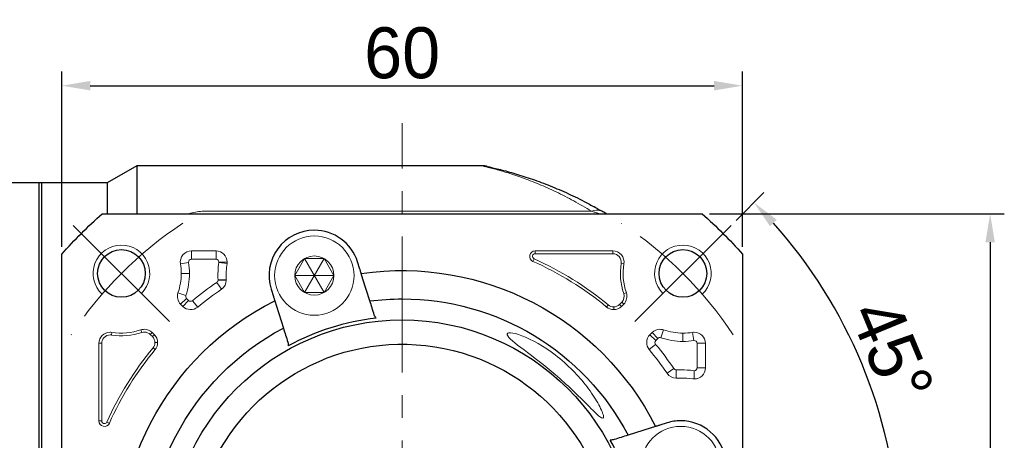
# Model space of a CAD drawing. Header units: millimetres. Extents: x 1356 to 1857, y 1014 to 1368.
# Tile 4 of 9: x 1414 to 1501, y 1258 to 1295. Entities that reach past the tile are written whole.
import ezdxf

# ---------------------------------------------------------------- set-up
doc = ezdxf.new("R2010")
doc.units = ezdxf.units.MM
doc.header["$PDSIZE"] = -5
doc.linetypes.add('点画线', pattern=[18, 12, -2, 2, -2])
doc.layers.get('0').update_dxf_attribs({"lineweight": 18})
doc.layers.get('Defpoints').update_dxf_attribs({"lineweight": 18})
for name, color, linetype, lineweight in [('7中心线层', 7, '点画线', 18), ('尺寸线层', 3, 'Continuous', 18), ('粗实线', 7, 'Continuous', 50), ('细实线', 7, 'Continuous', 18)]:
    doc.layers.add(name, color=color, linetype=linetype, lineweight=lineweight)
doc.styles.add('工程字', font='txt')
doc.dimstyles.new('副本 ISO-25', dxfattribs={"dimtxt": 4.5, "dimasz": 2.5, "dimexe": 1.25, "dimexo": 0.625, "dimtad": 1, "dimtxsty": '工程字', "dimcen": 2.5, "dimdle": 5, "dimadec": 0, "dimazin": 0, "dimtfac": 1, "dimtmove": 0, "dimatfit": 3, "dimfxl": 1, "dimtolj": 1, "dimarcsym": 0})

# ---------------------------------------------------------------- blocks, each defined once
blk = doc.blocks.new('*D83')
at = {"layer": 'Defpoints', "color": 0, "lineweight": -2}
for p in [(1478.033, 1289.283), (1418.033, 1274.424), (1478.033, 1274.424)]:
    blk.add_point(p, dxfattribs=at)
at = {"layer": '尺寸线层', "color": 0, "lineweight": -2}
for p, q in [((1418.033, 1275.049), (1418.033, 1290.533)), ((1478.033, 1275.049), (1478.033, 1290.533)), ((1420.533, 1289.283), (1475.533, 1289.283))]:
    blk.add_line(p, q, dxfattribs=at)
for points in [[(1420.533, 1289.699), (1420.533, 1288.866), (1418.033, 1289.283)], [(1475.533, 1288.866), (1475.533, 1289.699), (1478.033, 1289.283)]]:
    blk.add_solid(points, dxfattribs=at)
at = {"layer": '尺寸线层', "color": 0, "insert": (1448.033, 1292.158), "char_height": 4.5, "attachment_point": 5, "style": '工程字'}
blk.add_mtext('\\A1;60', dxfattribs=at)
blk = doc.blocks.new('*D89')
at = {"layer": 'Defpoints', "color": 0, "lineweight": -2}
for p in [(1474.491, 1277.967), (1474.491, 1217.967), (1499.869, 1217.967)]:
    blk.add_point(p, dxfattribs=at)
at = {"layer": '尺寸线层', "color": 0, "lineweight": -2}
for p, q in [((1475.116, 1277.967), (1501.119, 1277.967)), ((1499.869, 1275.467), (1499.869, 1220.467)), ((1475.116, 1217.967), (1501.119, 1217.967))]:
    blk.add_line(p, q, dxfattribs=at)
for points in [[(1500.286, 1275.467), (1499.453, 1275.467), (1499.869, 1277.967)], [(1499.453, 1220.467), (1500.286, 1220.467), (1499.869, 1217.967)]]:
    blk.add_solid(points, dxfattribs=at)
at = {"layer": '尺寸线层', "color": 0, "insert": (1496.994, 1247.967), "char_height": 4.5, "attachment_point": 5, "rotation": 90, "style": '工程字'}
blk.add_mtext('\\A1;60', dxfattribs=at)
blk = doc.blocks.new('*D90')
at = {"layer": 'Defpoints', "color": 0, "lineweight": -2}
for p in [(1477.025, 1276.958), (1468.54, 1268.473), (1490.397, 1259.318), (1394.12, 1247.967), (1482.033, 1247.967)]:
    blk.add_point(p, dxfattribs=at)
at = {"layer": '尺寸线层', "color": 0, "lineweight": -2}
for p, q in [((1477.467, 1277.4), (1479.93, 1279.863)), ((1482.658, 1247.967), (1493.141, 1247.967))]:
    blk.add_line(p, q, dxfattribs=at)
blk.add_arc((1448.033, 1247.967), 43.858, 3.26643, 41.73357, dxfattribs=at)
for points in [[(1481.065, 1277.448), (1480.46, 1276.875), (1479.046, 1278.979)], [(1491.404, 1250.454), (1492.237, 1250.477), (1491.891, 1247.967)]]:
    blk.add_solid(points, dxfattribs=at)
at = {"layer": '尺寸线层', "color": 0, "insert": (1491.209, 1265.851), "char_height": 4.5, "attachment_point": 5, "rotation": 292.5, "style": '工程字'}
blk.add_mtext('\\A1;45%%d', dxfattribs=at)

msp = doc.modelspace()

# ---------------------------------------------------------------- linework, layer by layer
for p, q in [((1430.5692, 1278.2011), (1464.7223, 1278.2011)), ((1429.454, 1273.967), (1429.454, 1274.6971)), ((1431.6219, 1274.6971), (1429.454, 1274.6971)), ((1431.6219, 1273.967), (1431.6219, 1274.6971)), ((1466.613, 1274.6971), (1459.7595, 1274.6971)), ((1459.7595, 1274.4564), (1459.7595, 1274.6971)), ((1459.7595, 1274.4564), (1466.613, 1274.4564)), ((1466.613, 1274.4564), (1466.613, 1274.6971)), ((1429.2069, 1273.6765), (1428.4862, 1273.5596)), ((1429.454, 1273.967), (1431.6219, 1273.967)), ((1431.8699, 1273.6825), (1432.5932, 1273.5831)), ((1431.872, 1273.7166), (1432.6024, 1273.7166)), ((1459.6617, 1273.9977), (1459.5636, 1273.7779)), ((1467.3432, 1273.5981), (1467.5808, 1273.5596)), ((1428.5543, 1272.7154), (1429.2844, 1272.7154)), ((1431.6903, 1271.9225), (1432.1018, 1271.3193)), ((1431.7993, 1272.1406), (1432.5288, 1272.1736)), ((1431.7996, 1272.1293), (1432.5298, 1272.1293)), ((1428.9611, 1270.7724), (1428.2703, 1271.0088)), ((1467.569, 1270.9309), (1467.7967, 1271.0088)), ((1429.0209, 1270.5143), (1428.5046, 1269.998)), ((1428.5046, 1269.998), (1428.6935, 1269.8091)), ((1429.2098, 1270.3254), (1428.6935, 1269.8091)), ((1429.2098, 1270.3254), (1429.0209, 1270.5143)), ((1429.5464, 1270.3096), (1430.0118, 1269.747)), ((1467.3922, 1270.1682), (1467.2033, 1269.9793)), ((1467.2033, 1269.9793), (1467.3735, 1269.8091)), ((1467.3735, 1269.8091), (1467.5624, 1269.998)), ((1467.3922, 1270.1682), (1467.5624, 1269.998)), ((1466.2086, 1269.9324), (1466.0552, 1269.747)), ((1466.6802, 1269.7626), (1466.6802, 1269.522)), ((1422.402, 1267.2763), (1422.4406, 1267.5139)), ((1425.0693, 1267.5021), (1424.9913, 1267.7298)), ((1425.832, 1267.3253), (1426.0022, 1267.4955)), ((1426.191, 1267.3067), (1426.0022, 1267.4955)), ((1470.0648, 1267.4955), (1469.876, 1267.3067)), ((1470.5811, 1266.9792), (1470.0648, 1267.4955)), ((1470.8392, 1267.039), (1471.0757, 1267.7298)), ((1472.7822, 1267.4459), (1472.7822, 1266.7157)), ((1473.7434, 1266.7932), (1473.6264, 1267.5139)), ((1421.303, 1266.5461), (1421.303, 1259.6927)), ((1421.5437, 1266.5461), (1421.303, 1266.5461)), ((1421.5437, 1259.6927), (1421.5437, 1266.5461)), ((1425.832, 1267.3253), (1426.0208, 1267.1365)), ((1426.0208, 1267.1365), (1426.191, 1267.3067)), ((1426.2375, 1266.6133), (1426.4782, 1266.6133)), ((1470.3923, 1266.7904), (1469.876, 1267.3067)), ((1470.3923, 1266.7904), (1470.5811, 1266.9792)), ((1474.0338, 1266.5461), (1474.0338, 1264.3783)), ((1474.0338, 1266.5461), (1474.764, 1266.5461)), ((1474.764, 1264.3783), (1474.764, 1266.5461)), ((1426.0677, 1266.1417), (1426.2531, 1265.9883)), ((1470.3764, 1266.4538), (1469.8139, 1265.9883)), ((1471.9893, 1264.3098), (1471.3862, 1263.8983)), ((1472.1961, 1264.2006), (1472.1961, 1263.4704)), ((1473.7835, 1264.1281), (1473.7835, 1263.3978)), ((1474.0338, 1264.3783), (1474.764, 1264.3783)), ((1421.5437, 1259.6927), (1421.303, 1259.6927)), ((1422.0025, 1259.5949), (1422.2222, 1259.4967))]:
    msp.add_line(p, q)
msp.add_circle((1440.2903, 1272.5248), 1.7321)
for centre, radius, start, end in [((1423.2848, 1272.7154), 2.5, 315, 227.046713), ((1472.7822, 1272.7154), 2.5, 312.953287, 225), ((1429.454, 1273.7166), 0.9805, 90, 189.218623), ((1431.6219, 1273.7166), 0.9805, 0, 90), ((1459.7595, 1274.2166), 0.4805, 90, 245.929385), ((1466.613, 1273.7166), 0.9805, 350.781377, 90), ((1423.2848, 1272.7154), 5.9997, 0, 9.218623), ((1440.2903, 1272.5248), 8.4997, 172.17173, 182.59118), ((1431.6219, 1273.7166), 0.9805, 352.17173, 0), ((1448.0335, 1247.9666), 28.5102, 50.39475, 65.929385), ((1472.7822, 1272.7154), 5.5102, 170.781377, 198.896119), ((1423.2848, 1272.7154), 5.9997, 341.103881, 0), ((1448.0335, 1247.9666), 28.9997, 124.302587, 129.60525), ((1431.5493, 1272.1293), 0.9805, 304.302587, 0), ((1431.5493, 1272.1293), 0.9805, 0, 2.59118), ((1429.1979, 1270.6913), 0.9805, 161.103881, 225), ((1466.8691, 1270.6913), 0.9805, 315, 18.896119), ((1429.3868, 1270.5024), 0.9805, 225, 309.60525), ((1466.6802, 1270.5024), 0.9805, 230.39475, 270), ((1466.6802, 1270.5024), 0.9805, 270, 315), ((1422.2835, 1266.5461), 0.9805, 90, 180), ((1422.2835, 1266.5461), 0.9805, 80.781377, 90), ((1423.2848, 1272.7154), 5.5102, 260.781377, 288.896119), ((1425.3088, 1266.8022), 0.9805, 90, 108.896119), ((1425.3088, 1266.8022), 0.9805, 45, 90), ((1470.7582, 1266.8022), 0.9805, 90, 135), ((1470.7582, 1266.8022), 0.9805, 71.103881, 90), ((1473.7835, 1266.5461), 0.9805, 90, 99.218623), ((1473.7835, 1266.5461), 0.9805, 0, 90), ((1425.4977, 1266.6133), 0.9805, 0, 45), ((1425.4977, 1266.6133), 0.9805, 320.39475, 0), ((1470.5693, 1266.6133), 0.9805, 135, 219.60525), ((1472.7822, 1272.7154), 5.9997, 251.103881, 270), ((1472.7822, 1272.7154), 5.9997, 270, 279.218623), ((1448.0335, 1247.9666), 28.5102, 140.39475, 155.929385), ((1448.0335, 1247.9666), 28.9997, 34.302587, 39.60525), ((1472.1961, 1264.4509), 0.9805, 214.302587, 270), ((1472.5917, 1255.7098), 8.4997, 90, 92.59118), ((1472.5917, 1255.7098), 8.4997, 82.17173, 90), ((1473.7835, 1264.3783), 0.9805, 270, 0), ((1472.1961, 1264.4509), 0.9805, 270, 272.59118), ((1473.7835, 1264.3783), 0.9805, 262.17173, 270), ((1421.7835, 1259.6927), 0.4805, 180, 335.929385)]:
    msp.add_arc(centre, radius, start, end)
at = {"extrusion": (0, 0, -1)}
for centre, radius, start, end in [((-1466.613, 1273.7166), 0.7398, 90, 189.218623), ((-1423.2848, 1272.7154), 5.2695, 170.781377, 180), ((-1440.2903, 1272.5248), 7.7695, 357.40882, 7.82827), ((-1448.0335, 1247.9666), 28.2695, 114.070615, 129.60525), ((-1472.7822, 1272.7154), 5.2695, 341.103881, 9.218623), ((-1423.2848, 1272.7154), 5.2695, 180, 198.896119), ((-1448.0335, 1247.9666), 28.2695, 50.39475, 55.697413), ((-1466.8691, 1270.6913), 0.7398, 161.103881, 225), ((-1466.6802, 1270.5024), 0.7398, 225, 270), ((-1466.6802, 1270.5024), 0.7398, 270, 309.60525), ((-1423.2848, 1272.7154), 5.2695, 251.103881, 279.218623), ((-1425.3088, 1266.8022), 0.7398, 71.103881, 90), ((-1425.3088, 1266.8022), 0.7398, 90, 135), ((-1472.7822, 1272.7154), 5.2695, 270, 288.896119), ((-1472.7822, 1272.7154), 5.2695, 260.781377, 270), ((-1422.2835, 1266.5461), 0.7398, 0, 90), ((-1422.2835, 1266.5461), 0.7398, 90, 99.218623), ((-1425.4977, 1266.6133), 0.7398, 135, 180), ((-1425.4977, 1266.6133), 0.7398, 180, 219.60525), ((-1448.0335, 1247.9666), 28.2695, 24.070615, 39.60525), ((-1448.0335, 1247.9666), 28.2695, 140.39475, 145.697413), ((-1472.5917, 1255.7098), 7.7695, 87.40882, 90), ((-1472.5917, 1255.7098), 7.7695, 90, 97.82827)]:
    msp.add_arc(centre, radius, start, end, dxfattribs=at)
msp.add_ellipse((1464.7223, 1276.4356), major_axis=(-1.0114, -1.7254), ratio=0.6888272, start_param=3.3165106, end_param=3.8466841)
for points, knots in [([(1464.7223, 1278.2011), (1464.2029, 1278.5127), (1463.165, 1279.1353), (1461.6086, 1279.9263), (1460.0711, 1280.6131), (1458.5806, 1281.1884), (1457.1714, 1281.6536), (1456.14, 1281.9431), (1455.4984, 1282.1055), (1455.1585, 1282.1868), (1455.0408, 1282.2141), (1455.0364, 1282.2154), (1455.0318, 1282.2157)], [0, 0, 0, 0, 0.1323272, 0.264402, 0.3960277, 0.5274442, 0.659115, 0.7918025, 0.8579932, 0.9244531, 0.9912763, 1, 1, 1, 1]), ([(1430.5692, 1278.2011), (1430.3586, 1278.2011), (1430.1533, 1278.1855), (1429.752, 1278.1264), (1429.564, 1278.084), (1429.3211, 1278.013), (1429.2573, 1277.9926), (1429.195, 1277.9711)], [0, 0, 0, 0, 0.4225202, 0.4225202, 0.8450404, 0.8450404, 1, 1, 1, 1]), ([(1464.7223, 1278.2011), (1464.8258, 1278.1707), (1464.9808, 1278.1252), (1465.1671, 1278.0685), (1465.312, 1278.0242), (1465.4013, 1277.9966), (1465.4355, 1277.986)], [0, 0, 0, 0, 0.366926, 0.5501014, 0.7344006, 1, 1, 1, 1]), ([(1465.4348, 1277.9862), (1465.4392, 1277.9849), (1465.4735, 1277.9742), (1465.4861, 1277.9703), (1465.4977, 1277.9666)], [0, 0, 0, 0, 0.078422, 1, 1, 1, 1]), ([(1459.6617, 1273.9977), (1459.6185, 1274.0294), (1459.5322, 1274.0926), (1459.5102, 1274.2698), (1459.6025, 1274.4226), (1459.7071, 1274.4451), (1459.7595, 1274.4564)], [0, 0, 0, 0, 0.2504474, 0.5, 0.7495526, 1, 1, 1, 1]), ([(1431.6219, 1273.967), (1431.6896, 1273.9508), (1431.8244, 1273.9186), (1431.8562, 1273.7837), (1431.872, 1273.7166)], [0, 0, 0, 0, 0.5025738, 1, 1, 1, 1]), ([(1431.7996, 1272.1293), (1431.7941, 1272.0881), (1431.7832, 1272.0057), (1431.7213, 1271.9503), (1431.6903, 1271.9225)], [0, 0, 0, 0, 0.499116, 1, 1, 1, 1]), ([(1429.5464, 1270.3096), (1429.4929, 1270.281), (1429.3792, 1270.2203), (1429.2685, 1270.289), (1429.2098, 1270.3254)], [0, 0, 0, 0, 0.4696061, 1, 1, 1, 1]), ([(1461.5335, 1265.5191), (1460.5499, 1266.2756), (1459.4403, 1266.9), (1457.7336, 1267.539), (1457.2202, 1267.5421), (1457.3611, 1267.0492), (1457.9659, 1266.5734), (1459.5969, 1265.3433), (1460.5896, 1264.5923), (1461.5335, 1263.7869)], [0, 0, 0, 0, 0.25, 0.25, 0.5, 0.5, 0.75, 0.75, 1, 1, 1, 1]), ([(1470.3764, 1266.4538), (1470.3467, 1266.5114), (1470.2873, 1266.6266), (1470.3573, 1266.7358), (1470.3923, 1266.7904)], [0, 0, 0, 0, 0.5, 1, 1, 1, 1]), ([(1461.5335, 1263.7869), (1462.5961, 1262.8801), (1463.5846, 1261.9114), (1464.8081, 1260.6677), (1465.1854, 1260.2777), (1465.7051, 1259.8698), (1465.8222, 1259.9047), (1465.7173, 1260.4203), (1465.5282, 1260.8406), (1465.0265, 1261.732), (1464.705, 1262.2198), (1463.5944, 1263.678), (1462.6438, 1264.6652), (1461.5335, 1265.5191)], [0, 0, 0, 0, 0.25, 0.25, 0.375, 0.375, 0.5, 0.5, 0.625, 0.625, 0.75, 0.75, 1, 1, 1, 1]), ([(1472.1961, 1264.2006), (1472.155, 1264.206), (1472.0726, 1264.2169), (1472.0171, 1264.2788), (1471.9893, 1264.3098)], [0, 0, 0, 0, 0.4991029, 1, 1, 1, 1]), ([(1474.0338, 1264.3783), (1474.0176, 1264.3105), (1473.9855, 1264.1757), (1473.8506, 1264.1439), (1473.7835, 1264.1281)], [0, 0, 0, 0, 0.5025748, 1, 1, 1, 1]), ([(1422.0025, 1259.5949), (1421.976, 1259.5569), (1421.9242, 1259.4827), (1421.7684, 1259.4389), (1421.5887, 1259.5109), (1421.5588, 1259.6316), (1421.5437, 1259.6927)], [0, 0, 0, 0, 0.2188245, 0.427987, 0.7104341, 1, 1, 1, 1])]:
    msp.add_open_spline(points, degree=3, knots=knots)
for points, degree in [([(1429.2069, 1273.6765), (1429.2148, 1273.7533), (1429.2305, 1273.9068), (1429.3795, 1273.9469), (1429.454, 1273.967)], 3), ([(1431.872, 1273.7166), (1431.8721, 1273.7052), (1431.8713, 1273.6938), (1431.8699, 1273.6825)], 3), ([(1431.7993, 1272.1406), (1431.7996, 1272.1293)], 1), ([(1429.0209, 1270.5143), (1428.9926, 1270.553), (1428.9359, 1270.6305), (1428.9527, 1270.7251), (1428.9611, 1270.7724)], 3), ([(1470.5811, 1266.9792), (1470.6199, 1267.0075), (1470.6974, 1267.0642), (1470.7919, 1267.0474), (1470.8392, 1267.039)], 3), ([(1473.7434, 1266.7932), (1473.8201, 1266.7853), (1473.9736, 1266.7696), (1474.0138, 1266.6206), (1474.0338, 1266.5461)], 3), ([(1472.2074, 1264.2008), (1472.1961, 1264.2006)], 1), ([(1473.7835, 1264.1281), (1473.7721, 1264.1281), (1473.7607, 1264.1288), (1473.7494, 1264.1303)], 3)]:
    msp.add_open_spline(points, degree=degree)
at = {"layer": '7中心线层'}
for p, q in [((1448.0335, 1209.9666), (1448.0335, 1285.9666)), ((1427.5274, 1268.4727), (1419.0421, 1276.958)), ((1468.5396, 1268.4727), (1477.0249, 1276.958))]:
    msp.add_line(p, q, dxfattribs=at)
for start, end in [(123.521659, 146.478341), (33.521659, 56.478341)]:
    msp.add_arc((1448.0335, 1247.9666), 35, start, end, dxfattribs=at)
at = {"layer": '粗实线', "linetype": 'Continuous', "lineweight": 30}
for p, q in [((1424.6316, 1282.2166), (1422.0335, 1280.7166)), ((1455.0482, 1282.2166), (1424.6316, 1282.2166)), ((1424.6316, 1282.2166), (1424.6316, 1277.9671)), ((1416.0335, 1280.7166), (1400.1476, 1280.7166)), ((1422.0335, 1280.7166), (1416.0335, 1280.7166)), ((1416.0335, 1215.2166), (1416.0335, 1280.7166)), ((1416.2335, 1280.7166), (1416.0335, 1280.7166)), ((1416.2335, 1280.7166), (1416.2335, 1215.2166)), ((1422.0335, 1280.7166), (1422.0335, 1277.9667)), ((1421.576, 1277.9666), (1474.491, 1277.9666)), ((1421.576, 1277.9666), (1474.491, 1277.9666)), ((1418.0335, 1247.3094), (1418.0335, 1274.4241)), ((1418.0335, 1247.3094), (1418.0335, 1274.4241)), ((1478.0335, 1274.4241), (1478.0335, 1242.8012)), ((1478.0335, 1274.4241), (1478.0335, 1242.8012)), ((1444.3057, 1273.0916), (1444.1052, 1273.7277)), ((1444.5799, 1272.222), (1444.4276, 1272.7052)), ((1445.1903, 1270.2863), (1444.5799, 1272.222)), ((1436.4755, 1271.322), (1436.676, 1270.6859)), ((1436.7978, 1270.2996), (1436.9502, 1269.8164)), ((1436.9502, 1269.8164), (1437.5605, 1267.8806)), ((1469.8832, 1259.0499), (1467.9475, 1258.4396)), ((1470.3664, 1259.2023), (1469.8832, 1259.0499)), ((1471.3889, 1259.5247), (1470.7528, 1259.3241))]:
    msp.add_line(p, q, dxfattribs=at)
for centre in [(1423.2848, 1272.7154), (1472.7822, 1272.7154)]:
    msp.add_circle(centre, 2.1, dxfattribs=at)
at = {"layer": '粗实线', "linetype": 'Continuous', "lineweight": 30, "extrusion": (0, 0, -1)}
for radius, start, end in [(40, 41.409622, 48.590378), (40, 41.409622, 48.590378), (40, 131.409622, 138.590378), (40, 131.409622, 138.590378), (25, 81.706896, 153.293104), (25, 351.706896, 63.293104), (22.5, 82.740348, 90), (22.5, 90, 152.259652), (20.6414, 270, 90), (20.6414, 90, 270), (22.5, 352.740348, 62.259652), (18.5, 19.791512, 178.141433)]:
    msp.add_arc((-1448.0335, 1247.9666), radius, start, end, dxfattribs=at)
at = {"layer": '粗实线', "linetype": 'Continuous', "lineweight": 30}
for centre, radius, start, end in [((1440.2903, 1272.5248), 4, 90, 197.5), ((1440.2903, 1272.5248), 4, 17.5, 90), ((1448.0335, 1247.9666), 20.9162, 96.317702, 118.682298), ((1472.5917, 1255.7098), 4, 90, 107.5), ((1472.5917, 1255.7098), 4, 287.500017, 90), ((1448.0335, 1247.9666), 20.9162, 6.317702, 28.682298)]:
    msp.add_arc(centre, radius, start, end, dxfattribs=at)
for centre, major_axis, ratio, start_param, end_param in [((1455.0904, 1280.2033), (0.4277, 1.9537), 0.9910457, 0.122289, 0.2173971), ((1455.0904, 1280.2033), (0.4277, 1.9537), 0.9910457, 0, 0.0754095), ((1464.7223, 1276.4356), (-1.0114, -1.7254), 0.6888272, 3.1415927, 3.3165103)]:
    msp.add_ellipse(centre, major_axis=major_axis, ratio=ratio, start_param=start_param, end_param=end_param, dxfattribs=at)
for points, degree in [([(1455.3709, 1282.1834), (1455.1895, 1282.2179), (1455.184, 1282.2056)], 2), ([(1465.5116, 1278.2559), (1464.9184, 1278.6243)], 1), ([(1445.5787, 1269.0543), (1445.4491, 1269.4654), (1445.3196, 1269.876), (1445.1903, 1270.2863)], 3), ([(1445.7319, 1268.7558), (1445.6593, 1268.8527), (1445.6108, 1268.9526), (1445.5787, 1269.0543)], 3), ([(1437.5605, 1267.8806), (1437.6899, 1267.4704), (1437.8193, 1267.0597), (1437.949, 1266.6487)], 3), ([(1437.949, 1266.6487), (1437.981, 1266.5469), (1437.9986, 1266.4373), (1437.9947, 1266.3163)], 3), ([(1466.7155, 1258.0512), (1466.6138, 1258.0191), (1466.5042, 1258.0016), (1466.3831, 1258.0054)], 3), ([(1467.9475, 1258.4396), (1467.5372, 1258.3103), (1467.1266, 1258.1808), (1466.7155, 1258.0512)], 3)]:
    msp.add_open_spline(points, degree=degree, dxfattribs=at)
for points, knots in [([(1455.5181, 1282.157), (1455.4821, 1282.1648), (1455.4101, 1282.1805), (1455.6101, 1282.1371), (1455.9939, 1282.0504), (1456.7047, 1281.8795), (1457.5962, 1281.6414), (1458.567, 1281.347), (1459.5736, 1281.017), (1460.8793, 1280.5394), (1462.4785, 1279.8616), (1463.8686, 1279.195), (1464.7167, 1278.7315), (1465.0339, 1278.5547)], [0, 0, 0, 0, 0.0663768, 0.1327871, 0.1992303, 0.2653755, 0.3980578, 0.463951, 0.5296956, 0.6610878, 0.7927036, 0.9224406, 1, 1, 1, 1]), ([(1466.0612, 1277.9666), (1466.0603, 1277.9672), (1466.0593, 1277.9678), (1465.9596, 1278.0277), (1465.8509, 1278.0923), (1465.7338, 1278.161)], [0.15429395, 0.15429395, 0.15429395, 0.15429395, 0.16265421, 0.16265421, 1, 1, 1, 1]), ([(1444.4278, 1272.7045), (1444.4264, 1272.7089), (1444.425, 1272.7133), (1444.4164, 1272.7406), (1444.4098, 1272.7617), (1444.3931, 1272.8146), (1444.3828, 1272.8471), (1444.36, 1272.9194), (1444.3472, 1272.9602), (1444.3247, 1273.0314), (1444.3152, 1273.0616), (1444.3057, 1273.0916)], [0, 0, 0, 0, 0.2115356, 0.2115356, 0.4229944, 0.4229944, 0.6356664, 0.6356664, 0.8509644, 0.8509644, 1, 1, 1, 1]), ([(1436.676, 1270.6859), (1436.6898, 1270.6423), (1436.7037, 1270.598), (1436.7297, 1270.5156), (1436.7421, 1270.4763), (1436.7635, 1270.4084), (1436.7729, 1270.3788), (1436.7871, 1270.3334), (1436.7923, 1270.317), (1436.7951, 1270.3082), (1436.7965, 1270.3038), (1436.7979, 1270.2994)], [0, 0, 0, 0, 0.2183987, 0.2183987, 0.4368728, 0.4368728, 0.6541149, 0.6541149, 0.8686839, 0.8686839, 1, 1, 1, 1]), ([(1470.7528, 1259.3241), (1470.7092, 1259.3104), (1470.6649, 1259.2964), (1470.5825, 1259.2704), (1470.5432, 1259.258), (1470.4753, 1259.2366), (1470.4456, 1259.2273), (1470.4003, 1259.213), (1470.3838, 1259.2078), (1470.375, 1259.205), (1470.3706, 1259.2036), (1470.3662, 1259.2022)], [0, 0, 0, 0, 0.2183987, 0.2183987, 0.4368728, 0.4368728, 0.6541149, 0.6541149, 0.8686839, 0.8686839, 1, 1, 1, 1])]:
    msp.add_open_spline(points, degree=3, knots=knots, dxfattribs=at)
at = {"layer": '细实线', "color": 0}
for p, q in [((1441.1563, 1274.0248), (1439.4243, 1271.0248)), ((1441.1563, 1271.0248), (1439.4243, 1274.0248)), ((1442.0224, 1272.5248), (1438.5583, 1272.5248))]:
    msp.add_line(p, q, dxfattribs=at)
msp.add_lwpolyline([(1438.5583, 1272.5248), (1439.4243, 1271.0248), (1441.1563, 1271.0248), (1442.0224, 1272.5248), (1441.1563, 1274.0248), (1439.4243, 1274.0248)], close=True, dxfattribs=at)
for centre in [(1440.2903, 1272.5248), (1472.5917, 1255.7098)]:
    msp.add_circle(centre, 3.5, dxfattribs=at)

# ---------------------------------------------------------------- dimensions: what is measured, and where the dimension line sits
at = {"layer": '尺寸线层'}
dim = msp.add_linear_dim(base=(1478.0335, 1289.2826), p1=(1418.0335, 1274.4241), p2=(1478.0335, 1274.4241), dimstyle='副本 ISO-25', override={"dimtxsty": '工程字'}, dxfattribs=at)
dim.commit()
dim.dimension.update_dxf_attribs({"geometry": '*D83', "text_midpoint": (1448.0335, 1289.2826), "dimtype": 160})
dim = msp.add_angular_dim_2l(base=(1490.397, 1259.3179), line1=((1468.5396, 1268.4727), (1477.0249, 1276.958)), line2=((1482.0335, 1247.9666), (1394.12, 1247.9666)), dimstyle='副本 ISO-25', override={"dimtxsty": '工程字'}, dxfattribs=at)
dim.commit()
dim.dimension.update_dxf_attribs({"geometry": '*D90', "text_midpoint": (1491.2091, 1265.8506)})
dim = msp.add_linear_dim(base=(1499.8692, 1217.9666), p1=(1474.491, 1277.9666), p2=(1474.491, 1217.9666), angle=90, dimstyle='副本 ISO-25', dxfattribs=at)
dim.commit()
dim.dimension.update_dxf_attribs({"geometry": '*D89', "text_midpoint": (1496.9942, 1247.9666)})

doc.saveas('drawing.dxf')
